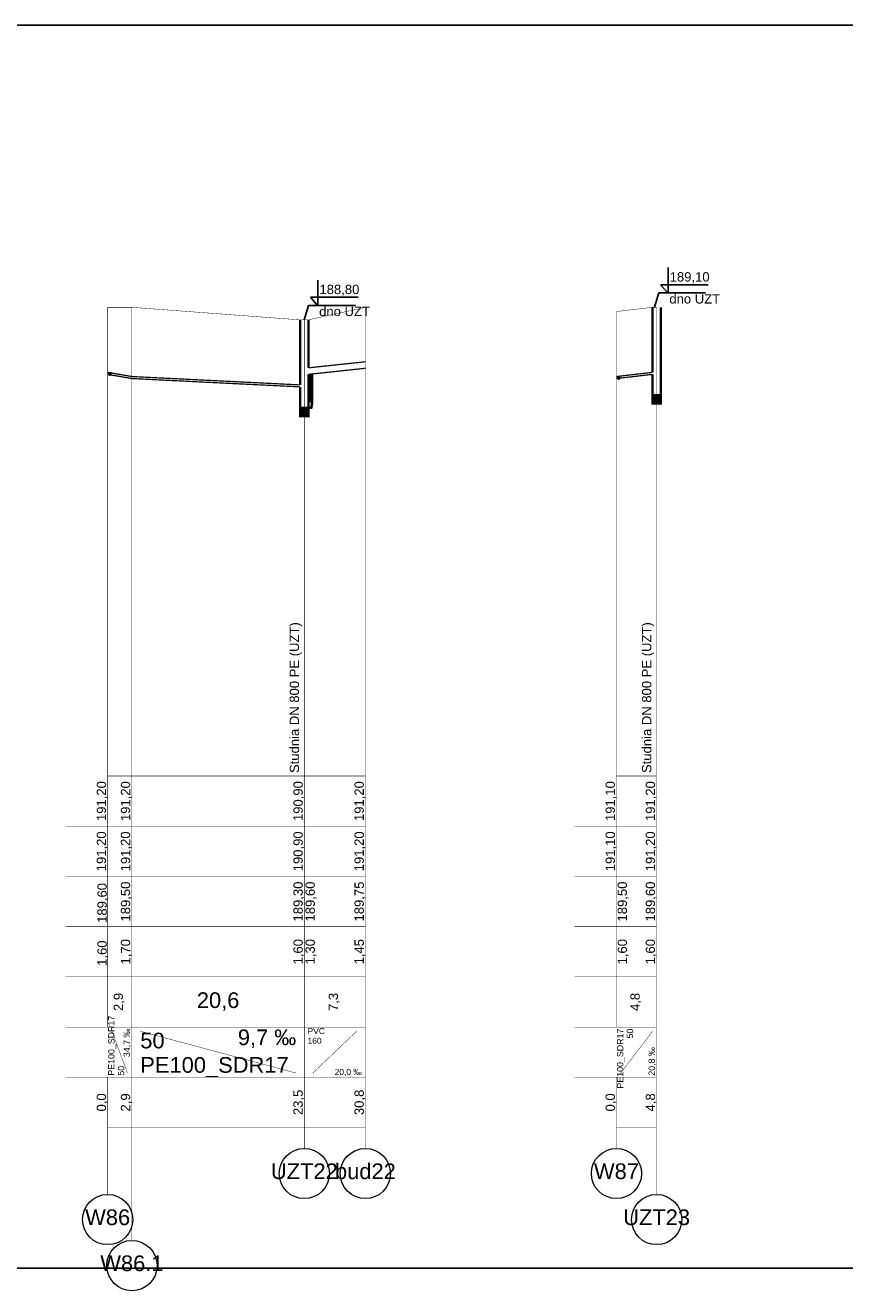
# Model space of a CAD drawing. Header units: inches. Extents: x -156 to 1086, y -12 to 33.
# Tile 29 of 30: x 832 to 852, y -12 to 18. Entities that reach past the tile are written whole.
import ezdxf
from ezdxf.lldxf.tags import DXFTag

# ---------------------------------------------------------------- set-up
doc = ezdxf.new("R2010")
doc.units = ezdxf.units.IN
doc.header["$MEASUREMENT"] = 0
for name, color, linetype, true_color in [('IS_Sieci_na_profilu', 7, 'SOLID', 0x000000), ('IS_Tabelka_profilu', 7, 'SOLID', 0x000000), ('IS_Tabelka_profilu_-_opisy', 7, 'SOLID', 0x000000), ('IS_Teren_proj', 7, 'SOLID', 0x000000)]:
    doc.layers.add(name, color=color, linetype=linetype, true_color=true_color)
tags = doc.linetypes.add('DOT', pattern=[5, 0, -5]).pattern_tags.tags
tags[6:7] = [DXFTag(74, 4), DXFTag(75, 0), DXFTag(340, '0'), DXFTag(46, 0.0), DXFTag(50, 0.0), DXFTag(44, 0.0), DXFTag(45, 0.0)]
tags[4:5] = [DXFTag(74, 4), DXFTag(75, 0), DXFTag(340, '0'), DXFTag(46, 0.0), DXFTag(50, 0.0), DXFTag(44, 0.0), DXFTag(45, 0.0)]
tags = doc.linetypes.add('SOLID', pattern=[10, 10, 0]).pattern_tags.tags
tags[6:7] = [DXFTag(74, 4), DXFTag(75, 0), DXFTag(340, '0'), DXFTag(46, 0.0), DXFTag(50, 0.0), DXFTag(44, 0.0), DXFTag(45, 0.0)]
tags[4:5] = [DXFTag(74, 4), DXFTag(75, 0), DXFTag(340, '0'), DXFTag(46, 0.0), DXFTag(50, 0.0), DXFTag(44, 0.0), DXFTag(45, 0.0)]
pattern_1 = [(37.5, (0, 0), (-0.00062993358, 0.0192682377), [0, -0.0152, 0, -0.017, 0, -0.01625]), (7.5, (0, 0), (0.01769776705, 0.02822146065), [0, -0.0082, 0, -0.0137, 0, -0.00525]), (-32.5, (-0.0123, 0), (0.03114141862, 5.659054e-05), [0, -0.005, 0, -0.018, 0, -0.0235]), (-42.5, (-0.0123, 0), (0.03006126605, 0.00877675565), [0, -0.0025, 0, -0.0118, 0, -0.0135])]

msp = doc.modelspace()

# ---------------------------------------------------------------- hatches: boundary and pattern name
at = {"layer": 'IS_Sieci_na_profilu', "ltscale": 0.01}
for points in [[(847.31, 9.1), (847.41, 9.1), (847.51, 9.1), (847.51, 8.9), (847.41, 8.9), (847.31, 8.9)], [(838.89, 8.8), (838.99, 8.8), (839.09, 8.8), (839.09, 8.6), (838.99, 8.6), (838.89, 8.6)]]:
    msp.add_hatch(color=256, dxfattribs=at).paths.add_polyline_path(points)
h = msp.add_hatch(dxfattribs=at)
h.set_pattern_fill('AR-SAND', color=256, scale=0.01, style=0)
h.set_pattern_definition(pattern_1)
h.paths.add_polyline_path([(848.66, 8.9), (848.76, 8.9), (848.86, 8.9), (848.76, 8.9)])
h = msp.add_hatch(dxfattribs=at)
h.set_pattern_fill('AR-SAND', color=256, scale=0.01, style=0)
h.set_pattern_definition(pattern_1)
h.paths.add_polyline_path([(840.24, 8.6), (840.34, 8.6), (840.44, 8.6), (840.34, 8.6)])

# ---------------------------------------------------------------- linework, layer by layer
for p, q in [((702.014, 17.94), (882.366, 17.94)), ((702.014, -11.76), (882.366, -11.76))]:
    msp.add_line(p, q)
for points in [[(847.682, 11.535), (847.682, 12.152)], [(839.312, 11.235), (839.312, 11.852)], [(847.36, 11.2), (847.463, 11.544), (848.581, 11.544)], [(848.644, 11.739), (847.504, 11.739)], [(847.682, 11.535), (847.504, 11.739)], [(838.99, 10.9), (839.093, 11.244), (840.211, 11.244)], [(840.274, 11.439), (839.134, 11.439)], [(839.312, 11.235), (839.134, 11.439)]]:
    msp.add_lwpolyline(points)
for points, const_width in [([(847.31, 9.647), (847.31, 11.2)], 0.06), ([(847.51, 9.1), (847.51, 11.2)], 0.06), ([(838.89, 9.347), (838.89, 10.9)], 0.06), ([(839.09, 9.752), (839.09, 10.9)], 0.06), ([(839.09, 9.754), (840.45, 9.899)], 0.03), ([(839.09, 9.598), (840.45, 9.743)], 0.03), ([(834.29, 9.646), (834.87, 9.546)], 0.03), ([(834.29, 9.598), (834.87, 9.498)], 0.03), ([(834.87, 9.546), (838.89, 9.346)], 0.03), ([(834.87, 9.498), (838.89, 9.299)], 0.03), ([(839.172, 9.609), (839.172, 8.88), (839.156, 8.8), (839.09, 8.8)], 0.06), ([(839.14, 9.605), (839.14, 9.04), (839.124, 8.96), (839.09, 8.96)], 0.06), ([(839.09, 8.8), (839.09, 9.6)], 0.06), ([(846.45, 9.546), (847.31, 9.646)], 0.03), ([(846.45, 9.498), (847.31, 9.598)], 0.03), ([(847.31, 9.1), (847.31, 9.597)], 0.06), ([(838.89, 8.8), (838.89, 9.297)], 0.06), ([(847.31, 9.1), (847.41, 9.1), (847.41, 9.1), (847.51, 9.1), (847.51, 9.1), (847.41, 9.1), (847.41, 9.1), (847.31, 9.1)], 0.06), ([(847.31, 9.1), (847.41, 9.1), (847.41, 9.1), (847.51, 9.1), (847.51, 8.9), (847.41, 8.9), (847.41, 8.9), (847.31, 8.9), (847.31, 9.1)], 0.06), ([(838.89, 8.8), (838.99, 8.8), (838.99, 8.8), (839.09, 8.8), (839.09, 8.8), (838.99, 8.8), (838.99, 8.8), (838.89, 8.8)], 0.06), ([(838.89, 8.8), (838.99, 8.8), (838.99, 8.8), (839.09, 8.8), (839.09, 8.6), (838.99, 8.6), (838.99, 8.6), (838.89, 8.6), (838.89, 8.8)], 0.06)]:
    msp.add_lwpolyline(points, dxfattribs=dict(at, const_width=const_width))
at = {"layer": 'IS_Sieci_na_profilu', "linetype": 'DOT', "lineweight": 60, "ltscale": 0.01}
for centre in [(834.34, 9.625), (846.5, 9.525)]:
    msp.add_ellipse(centre, major_axis=(0, 0.025), ratio=0.0004, dxfattribs=at)
at = {"layer": 'IS_Tabelka_profilu', "ltscale": 0.01, "const_width": 0.01}
for points in [[(834.29, 11.2), (834.29, 0)], [(834.29, 0), (834.29, 11.2)], [(834.87, 11.2), (834.87, 0)], [(834.87, 0), (834.87, 11.2)], [(840.45, 11.2), (840.45, 0)], [(847.41, 11.2), (847.41, 0)], [(838.99, 10.9), (838.99, 0)], [(838.99, 0), (838.99, 10.9)], [(846.45, 11.1), (846.45, 0)], [(846.45, 0), (846.45, 11.1)], [(834.29, 0), (834.29, 1.2)], [(834.87, 0), (834.87, 1.2)], [(838.99, 0), (838.99, 1.2)], [(840.45, 0), (840.45, 1.2)], [(846.45, 0), (846.45, 1.2)], [(847.41, 0), (847.41, 1.2)], [(834.87, -6), (834.29, -6), (834.29, 0), (834.87, 0), (834.87, -6)], [(838.99, -6), (834.87, -6), (834.87, 0), (838.99, 0), (838.99, -6)], [(840.45, -6), (838.99, -6), (838.99, 0), (840.45, 0), (840.45, -6)], [(847.41, -6), (846.45, -6), (846.45, 0), (847.41, 0), (847.41, -6)], [(833.29, -1.2), (834.29, -1.2)], [(834.29, -1.2), (834.87, -1.2)], [(834.87, -1.2), (838.99, -1.2)], [(838.99, -1.2), (840.45, -1.2)], [(845.45, -1.2), (846.45, -1.2)], [(846.45, -1.2), (847.41, -1.2)], [(833.29, -2.4), (834.29, -2.4)], [(834.29, -2.4), (834.87, -2.4)], [(834.87, -2.4), (838.99, -2.4)], [(838.99, -2.4), (840.45, -2.4)], [(845.45, -2.4), (846.45, -2.4)], [(846.45, -2.4), (847.41, -2.4)], [(833.29, -3.6), (834.29, -3.6)], [(834.29, -3.6), (834.87, -3.6)], [(834.87, -3.6), (838.99, -3.6)], [(838.99, -3.6), (840.45, -3.6)], [(845.45, -3.6), (846.45, -3.6)], [(846.45, -3.6), (847.41, -3.6)], [(833.29, -4.8), (834.29, -4.8)], [(834.29, -4.8), (834.87, -4.8)], [(834.87, -4.8), (838.99, -4.8)], [(838.99, -4.8), (840.45, -4.8)], [(845.45, -4.8), (846.45, -4.8)], [(846.45, -4.8), (847.41, -4.8)], [(833.29, -6), (834.29, -6)], [(834.29, -6), (834.87, -6)], [(834.87, -7.2), (834.87, -6)], [(834.87, -6), (838.99, -6)], [(838.99, -7.2), (838.99, -6)], [(838.99, -6), (840.45, -6)], [(840.45, -7.2), (840.45, -6)], [(845.45, -6), (846.45, -6)], [(846.45, -6), (847.41, -6)], [(847.41, -7.2), (847.41, -6)], [(833.29, -7.2), (834.29, -7.2)], [(834.87, -8.4), (834.29, -8.4), (834.29, -7.2), (834.87, -7.2), (834.87, -8.4)], [(834.29, -7.2), (834.87, -7.2)], [(838.99, -8.4), (834.87, -8.4), (834.87, -7.2), (838.99, -7.2), (838.99, -8.4)], [(834.87, -7.2), (838.99, -7.2)], [(840.45, -8.4), (838.99, -8.4), (838.99, -7.2), (840.45, -7.2), (840.45, -8.4)], [(838.99, -7.2), (840.45, -7.2)], [(845.45, -7.2), (846.45, -7.2)], [(847.41, -8.4), (846.45, -8.4), (846.45, -7.2), (847.41, -7.2), (847.41, -8.4)], [(846.45, -7.2), (847.41, -7.2)], [(834.29, -8.4), (834.87, -8.4)], [(834.87, -8.4), (838.99, -8.4)], [(838.99, -8.4), (840.45, -8.4)], [(846.45, -8.4), (847.41, -8.4)]]:
    msp.add_lwpolyline(points, dxfattribs=at)
at = {"layer": 'IS_Tabelka_profilu_-_opisy', "ltscale": 0.01, "const_width": 0.01}
for points in [[(834.39, -6.1), (834.766, -7.1)], [(835.07, -6.1), (838.796, -7.1)], [(839.19, -7.1), (840.242, -6.1)], [(846.55, -7.1), (847.313, -6.1)], [(834.29, -10), (834.29, -8.4)], [(834.87, -11.1), (834.87, -8.4)], [(838.99, -8.9), (838.99, -8.4)], [(840.45, -8.9), (840.45, -8.4)], [(846.45, -8.9), (846.45, -8.4)], [(847.41, -10), (847.41, -8.4)]]:
    msp.add_lwpolyline(points, dxfattribs=at)
at = {"layer": 'IS_Tabelka_profilu_-_opisy', "lineweight": 9, "ltscale": 0.01}
for centre in [(838.99, -9.5), (840.45, -9.5), (846.45, -9.5), (834.29, -10.6), (847.41, -10.6), (834.87, -11.7)]:
    msp.add_ellipse(centre, major_axis=(0.6, 0), ratio=1, dxfattribs=at)
at = {"layer": 'IS_Teren_proj', "ltscale": 0.01, "const_width": 0.01}
for points in [[(834.29, 11.2), (834.87, 11.2)], [(834.87, 11.2), (838.89, 10.9)], [(839.09, 10.9), (840.45, 11.2)], [(846.45, 11.1), (847.31, 11.2)], [(847.31, 11.2), (847.41, 11.2)], [(838.89, 10.9), (838.99, 10.9)], [(838.99, 10.9), (839.09, 10.9)]]:
    msp.add_lwpolyline(points, dxfattribs=at)

# ---------------------------------------------------------------- texts
at = {"layer": 'IS_Tabelka_profilu_-_opisy', "ltscale": 0.01}
for s, insert, char_height, attachment_point in [('{\\fArial|b0|i0|c238|p34;189,10}', (848.199, 11.775), 0.2232, 8), ('{\\fArial|b0|i0|c238|p34;188,80}', (839.829, 11.475), 0.2232, 8), ('{\\fArial|b0|i0|c238|p34;dno UZT}', (848.321, 11.288), 0.2232, 8), ('{\\fArial|b0|i0|c238|p34;dno UZT}', (839.951, 10.988), 0.2232, 8), ('\\fArial|b0|i0;20,6', (836.93, -5.614), 0.3744, 8), ('{\\fArial|b0|i0|c238|p34;PVC}', (839.068, -6.022), 0.144, 1), ('{\\fArial|b0|i0|c238|p34;50}', (835.07, -6.514), 0.3744, 7), ('\\fArial|b0|i0;9,7 ‰', (838.796, -6.058), 0.3744, 3), ('{\\fArial|b0|i0|c238|p34;160}', (839.068, -6.255), 0.144, 1), ('\\fArial|b0|i0;PE100_SDR17', (835.07, -7.2), 0.3744, 7), ('\\fArial|b0|i0;20,0 ‰', (840.364, -7.171), 0.144, 9), ('\\fArial|b0|i0;UZT22', (838.99, -9.258), 0.3744, 2), ('\\fArial|b0|i0;bud22', (840.45, -9.258), 0.3744, 2), ('\\fArial|b0|i0;W87', (846.45, -9.258), 0.3744, 2), ('\\fArial|b0|i0;W86', (834.29, -10.358), 0.3744, 2), ('\\fArial|b0|i0;UZT23', (847.41, -10.358), 0.3744, 2), ('\\fArial|b0|i0;W86.1', (834.87, -11.458), 0.3744, 2)]:
    msp.add_mtext(s, dxfattribs=dict(at, insert=insert, char_height=char_height, attachment_point=attachment_point))
at = {"layer": 'IS_Tabelka_profilu_-_opisy', "ltscale": 0.01, "rotation": 90}
for s, insert, char_height, attachment_point in [('{\\fArial|b0|i0|c238|p34;Studnia DN 800 PE (UZT)}', (838.931, 0.071), 0.2232, 7), ('{\\fArial|b0|i0|c238|p34;Studnia DN 800 PE (UZT)}', (847.351, 0.071), 0.2232, 7), ('\\fArial|b0|i0;191,20', (834.294, -0.6), 0.2232, 8), ('\\fArial|b0|i0;191,20', (834.87, -0.601), 0.2232, 8), ('\\fArial|b0|i0;190,90', (838.994, -0.6), 0.2232, 8), ('\\fArial|b0|i0;191,20', (840.454, -0.6), 0.2232, 8), ('\\fArial|b0|i0;191,10', (846.454, -0.6), 0.2232, 8), ('\\fArial|b0|i0;191,20', (847.414, -0.6), 0.2232, 8), ('\\fArial|b0|i0;191,20', (834.294, -1.8), 0.2232, 8), ('\\fArial|b0|i0;191,20', (834.87, -1.801), 0.2232, 8), ('\\fArial|b0|i0;190,90', (838.994, -1.8), 0.2232, 8), ('\\fArial|b0|i0;191,20', (840.454, -1.8), 0.2232, 8), ('\\fArial|b0|i0;191,10', (846.454, -1.8), 0.2232, 8), ('\\fArial|b0|i0;191,20', (847.414, -1.8), 0.2232, 8), ('\\fArial|b0|i0;189,60', (834.31, -3.034), 0.2232, 8), ('\\fArial|b0|i0;189,50', (834.87, -3.001), 0.2232, 8), ('\\fArial|b0|i0;189,30', (838.994, -3), 0.2232, 8), ('\\fArial|b0|i0;189,60', (839.018, -3), 0.2232, 2), ('\\fArial|b0|i0;189,75', (840.454, -3), 0.2232, 8), ('\\fArial|b0|i0;189,50', (846.478, -3), 0.2232, 2), ('\\fArial|b0|i0;189,60', (847.414, -3), 0.2232, 8), ('\\fArial|b0|i0;1,70', (834.87, -4.201), 0.2232, 8), ('\\fArial|b0|i0;1,60', (838.994, -4.2), 0.2232, 8), ('\\fArial|b0|i0;1,30', (839.018, -4.2), 0.2232, 2), ('\\fArial|b0|i0;1,45', (840.454, -4.2), 0.2232, 8), ('\\fArial|b0|i0;1,60', (846.478, -4.2), 0.2232, 2), ('\\fArial|b0|i0;1,60', (847.414, -4.2), 0.2232, 8), ('\\fArial|b0|i0;1,60', (834.31, -4.234), 0.2232, 8), ('\\fArial|b0|i0;2,9', (834.698, -5.4), 0.2232, 8), ('\\fArial|b0|i0;7,3', (839.838, -5.4), 0.2232, 8), ('\\fArial|b0|i0;4,8', (847.048, -5.4), 0.2232, 8), ('\\fArial|b0|i0;PE100_SDR17', (834.302, -7.162), 0.1512, 1), ('\\fArial|b0|i0;34,7 ‰', (834.85, -6.038), 0.1512, 9), ('\\fArial|b0|i0;PE100_SDR17', (846.462, -6.038), 0.1512, 3), ('{\\fArial|b0|i0|c238|p34;50}', (846.696, -6.038), 0.1512, 3), ('\\fArial|b0|i0;20,8 ‰', (847.396, -7.162), 0.1512, 7), ('{\\fArial|b0|i0|c238|p34;50}', (834.536, -7.162), 0.1512, 1), ('\\fArial|b0|i0;23,5', (838.994, -7.8), 0.2232, 8), ('\\fArial|b0|i0;30,8', (840.454, -7.8), 0.2232, 8), ('\\fArial|b0|i0;0,0', (834.294, -7.8), 0.2232, 8), ('\\fArial|b0|i0;2,9', (834.87, -7.801), 0.2232, 8), ('\\fArial|b0|i0;0,0', (846.454, -7.8), 0.2232, 8), ('\\fArial|b0|i0;4,8', (847.414, -7.8), 0.2232, 8)]:
    msp.add_mtext(s, dxfattribs=dict(at, insert=insert, char_height=char_height, attachment_point=attachment_point))

doc.saveas('drawing.dxf')
